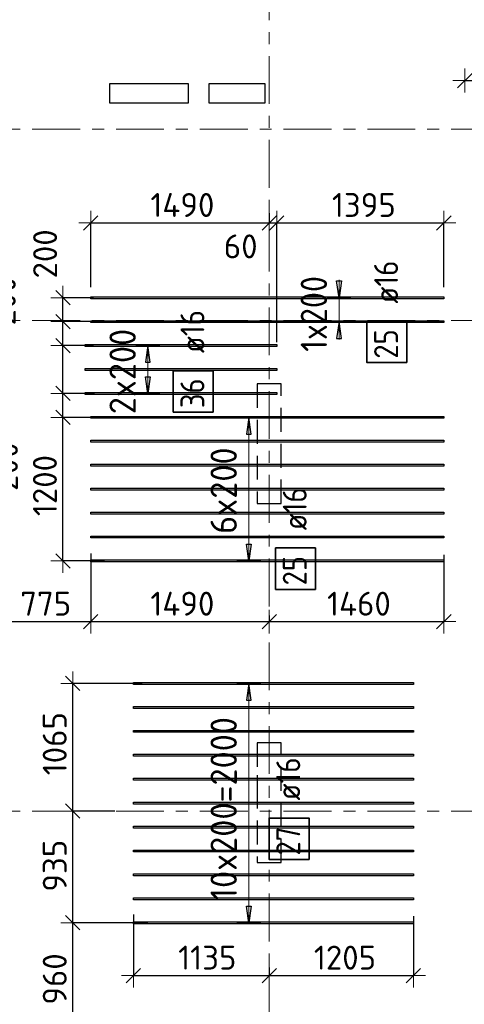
# Model space of a CAD drawing. Header units: metres. Extents: x -38 to 97, y -15 to 21.
# Tile 7 of 82: x 7.07 to 10.78, y 1.68 to 9.91. Entities that reach past the tile are written whole.
import ezdxf

# ---------------------------------------------------------------- set-up
doc = ezdxf.new("R2010")
doc.units = ezdxf.units.M
doc.header["$PDMODE"] = 65
for name, pattern in [('______11', [0.5, 0.4, -0.05, 0, -0.05]), ('______2', [0.27, 0.2, -0.07]), ('______5', [1.1, 0.8, -0.1, 0.1, -0.1])]:
    doc.linetypes.add(name, pattern=pattern)
for name, color, linetype, lineweight in [('XR$2$Осевая линия (1)', 7, '______5', 13), ('XR$3$Перекрытие (1)', 7, 'Continuous', 35), ('XR$3$Размерная линия (1)', 7, 'Continuous', 13)]:
    doc.layers.add(name, color=color, linetype=linetype, lineweight=lineweight)
doc.layers.add('XR$3$Арм.стержн.Доп. Арм верхн.зоны Х', color=7, linetype='Continuous', lineweight=35, true_color=0x8c8cff)
doc.layers.add('XR$5$Стена_ бетон несущ.', color=7, linetype='Continuous', lineweight=70, true_color=0xb4b496)
doc.styles.add('ISOCPEUR', font='txt')
doc.dimstyles.new('DIMSTYLE_3', dxfattribs={"dimtxt": 0.2, "dimasz": 0.2, "dimexe": 0, "dimexo": 0, "dimgap": 0.1, "dimtad": 2, "dimdec": 0, "dimlfac": 1000, "dimrnd": 5, "dimzin": 12, "dimdsep": 46, "dimtxsty": 'ISOCPEUR', "dimblk1": 'ALL_ML_STRICH', "dimblk2": 'ALL_ML_STRICH', "dimsah": 1, "dimcen": 0, "dimclrd": 7, "dimclre": 256, "dimclrt": 7, "dimadec": 0, "dimazin": 0, "dimtfac": 1, "dimtdec": 0, "dimtix": 1, "dimtmove": 2, "dimatfit": 3, "dimfxl": 0, "dimtzin": 0, "dimlwd": 0, "dimlwe": -3, "dimarcsym": 0})
doc.dimstyles.new('DIMSTYLE_6', dxfattribs={"dimtxt": 0.2, "dimasz": 0.2, "dimexe": 0, "dimexo": 0, "dimgap": 0.1, "dimtad": 2, "dimdec": 0, "dimlfac": 1000, "dimrnd": 5, "dimzin": 12, "dimdsep": 46, "dimtxsty": 'ISOCPEUR', "dimblk1": 'ALL_ML_STRICH', "dimblk2": 'ALL_ML_STRICH', "dimsah": 1, "dimcen": 0, "dimclrd": 7, "dimclre": 256, "dimclrt": 7, "dimadec": 0, "dimazin": 0, "dimtfac": 1, "dimtdec": 0, "dimtix": 1, "dimtmove": 2, "dimatfit": 3, "dimfxl": 0, "dimtvp": 1.2, "dimtzin": 0, "dimlwd": 0, "dimlwe": -3, "dimarcsym": 0})
doc.dimstyles.new('DIMSTYLE_7', dxfattribs={"dimtxt": 0.2, "dimasz": 0.2, "dimexe": 0, "dimexo": 0, "dimgap": 0.1, "dimtad": 0, "dimdec": 0, "dimlfac": 1000, "dimrnd": 5, "dimzin": 12, "dimdsep": 46, "dimtxsty": 'ISOCPEUR', "dimblk1": 'ALL_ML_STRICH', "dimblk2": 'ALL_ML_STRICH', "dimsah": 1, "dimcen": 0, "dimclrd": 7, "dimclre": 256, "dimclrt": 7, "dimadec": 0, "dimazin": 0, "dimtfac": 1, "dimtdec": 0, "dimtix": 1, "dimtmove": 2, "dimatfit": 3, "dimfxl": 0, "dimtvp": 1.2, "dimtzin": 0, "dimlwd": 0, "dimlwe": -3, "dimarcsym": 0})

# ---------------------------------------------------------------- blocks, each defined once
blk = doc.blocks.new('ALL_ML_STRICH')
at = {"color": 0, "linetype": 'ByBlock', "lineweight": -2}
for p, q in [((0, -0.5), (0, 0.5)), ((-1, 0), (0.5, 0)), ((-0.3, -0.3), (0.3, 0.3))]:
    blk.add_line(p, q, dxfattribs=at)
blk = doc.blocks.new('*D68')
at = {"layer": 'DEFPOINTS', "color": 7, "linetype": 'Continuous', "lineweight": 13, "transparency": 33554687}
for p in [(7.7164, 6.5906), (7.4257, 5.3906), (7.7943, 5.3906)]:
    blk.add_point(p, dxfattribs=at)
at = {"layer": 'XR$3$Размерная линия (1)', "color": 9, "linetype": 'Continuous', "lineweight": -2, "true_color": 0xc7c7c7, "transparency": 33554687}
for p, q in [((7.6964, 6.5906), (7.4257, 6.5906)), ((7.7743, 5.3906), (7.4257, 5.3906))]:
    blk.add_line(p, q, dxfattribs=at)
at = {"layer": 'XR$3$Размерная линия (1)', "color": 7, "linetype": 'Continuous', "lineweight": -2, "transparency": 33554687}
blk.add_line((7.4257, 5.3906), (7.4257, 6.5906), dxfattribs=at)
at = {"layer": 'XR$3$Размерная линия (1)', "color": 7, "linetype": 'Continuous', "lineweight": 13, "transparency": 33554687, "xscale": 0.2, "yscale": 0.2, "zscale": 0.2}
for p, rotation in [((7.4257, 6.5906), 90), ((7.4257, 5.3906), 270)]:
    blk.add_blockref('ALL_ML_STRICH', p, dxfattribs=dict(at, rotation=rotation))
at = {"layer": 'XR$3$Размерная линия (1)', "color": 7, "linetype": 'Continuous', "lineweight": 13, "transparency": 33554687, "insert": (7.2757, 6.0206), "char_height": 0.2, "width": 0.8, "attachment_point": 5, "rotation": 90, "style": 'ISOCPEUR'}
blk.add_mtext('\\A1;{1200}', dxfattribs=at)
blk = doc.blocks.new('*D69')
at = {"layer": 'DEFPOINTS', "color": 7, "linetype": 'Continuous', "lineweight": 13, "transparency": 33554687}
for p in [(7.7099, 6.7906), (7.4257, 6.5906), (7.7164, 6.5906)]:
    blk.add_point(p, dxfattribs=at)
at = {"layer": 'XR$3$Размерная линия (1)', "color": 9, "linetype": 'Continuous', "lineweight": -2, "true_color": 0xc7c7c7, "transparency": 33554687}
for p, q in [((7.6899, 6.7906), (7.4257, 6.7906)), ((7.6964, 6.5906), (7.4257, 6.5906))]:
    blk.add_line(p, q, dxfattribs=at)
at = {"layer": 'XR$3$Размерная линия (1)', "color": 7, "linetype": 'Continuous', "lineweight": -2, "transparency": 33554687}
blk.add_line((7.4257, 6.5906), (7.4257, 6.7906), dxfattribs=at)
at = {"layer": 'XR$3$Размерная линия (1)', "color": 7, "linetype": 'Continuous', "lineweight": 13, "transparency": 33554687, "xscale": 0.2, "yscale": 0.2, "zscale": 0.2}
for p, rotation in [((7.4257, 6.7906), 90), ((7.4257, 6.5906), 270)]:
    blk.add_blockref('ALL_ML_STRICH', p, dxfattribs=dict(at, rotation=rotation))
at = {"layer": 'XR$3$Размерная линия (1)', "color": 7, "linetype": 'Continuous', "lineweight": 13, "transparency": 33554687, "insert": (6.9496, 6.1801), "char_height": 0.2, "width": 0.6, "attachment_point": 5, "rotation": 90, "style": 'ISOCPEUR'}
blk.add_mtext('\\A1;{200}', dxfattribs=at)
blk = doc.blocks.new('*D70')
at = {"layer": 'DEFPOINTS', "color": 7, "linetype": 'Continuous', "lineweight": 13, "transparency": 33554687}
for p in [(7.7009, 7.1906), (7.4257, 6.7906), (7.7099, 6.7906)]:
    blk.add_point(p, dxfattribs=at)
at = {"layer": 'XR$3$Размерная линия (1)', "color": 9, "linetype": 'Continuous', "lineweight": -2, "true_color": 0xc7c7c7, "transparency": 33554687}
for p, q in [((7.6809, 7.1906), (7.4257, 7.1906)), ((7.6899, 6.7906), (7.4257, 6.7906))]:
    blk.add_line(p, q, dxfattribs=at)
at = {"layer": 'XR$3$Размерная линия (1)', "color": 7, "linetype": 'Continuous', "lineweight": -2, "transparency": 33554687}
blk.add_line((7.4257, 6.7906), (7.4257, 7.1906), dxfattribs=at)
at = {"layer": 'XR$3$Размерная линия (1)', "color": 7, "linetype": 'Continuous', "lineweight": 13, "transparency": 33554687, "xscale": 0.2, "yscale": 0.2, "zscale": 0.2}
for p, rotation in [((7.4257, 7.1906), 90), ((7.4257, 6.7906), 270)]:
    blk.add_blockref('ALL_ML_STRICH', p, dxfattribs=dict(at, rotation=rotation))
at = {"layer": 'XR$3$Размерная линия (1)', "color": 7, "linetype": 'Continuous', "lineweight": 13, "transparency": 33554687, "insert": (6.7927, 6.7597), "char_height": 0.2, "width": 0.6, "attachment_point": 5, "rotation": 90, "style": 'ISOCPEUR'}
blk.add_mtext('\\A1;{400}', dxfattribs=at)
blk = doc.blocks.new('*D71')
at = {"layer": 'DEFPOINTS', "color": 7, "linetype": 'Continuous', "lineweight": 13, "transparency": 33554687}
for p in [(7.7009, 7.3906), (7.4257, 7.1906), (7.7009, 7.1906)]:
    blk.add_point(p, dxfattribs=at)
at = {"layer": 'XR$3$Размерная линия (1)', "color": 9, "linetype": 'Continuous', "lineweight": -2, "true_color": 0xc7c7c7, "transparency": 33554687}
for p, q in [((7.6809, 7.3906), (7.4257, 7.3906)), ((7.6809, 7.1906), (7.4257, 7.1906))]:
    blk.add_line(p, q, dxfattribs=at)
at = {"layer": 'XR$3$Размерная линия (1)', "color": 7, "linetype": 'Continuous', "lineweight": -2, "transparency": 33554687}
blk.add_line((7.4257, 7.1906), (7.4257, 7.3906), dxfattribs=at)
at = {"layer": 'XR$3$Размерная линия (1)', "color": 7, "linetype": 'Continuous', "lineweight": 13, "transparency": 33554687, "xscale": 0.2, "yscale": 0.2, "zscale": 0.2}
for p, rotation in [((7.4257, 7.3906), 90), ((7.4257, 7.1906), 270)]:
    blk.add_blockref('ALL_ML_STRICH', p, dxfattribs=dict(at, rotation=rotation))
at = {"layer": 'XR$3$Размерная линия (1)', "color": 7, "linetype": 'Continuous', "lineweight": 13, "transparency": 33554687, "insert": (6.9317, 7.564), "char_height": 0.2, "width": 0.6, "attachment_point": 5, "rotation": 90, "style": 'ISOCPEUR'}
blk.add_mtext('\\A1;{200}', dxfattribs=at)
blk = doc.blocks.new('*D72')
at = {"layer": 'DEFPOINTS', "color": 7, "linetype": 'Continuous', "lineweight": 13, "transparency": 33554687}
for p in [(7.7009, 7.5906), (7.4257, 7.3906), (7.7009, 7.3906)]:
    blk.add_point(p, dxfattribs=at)
at = {"layer": 'XR$3$Размерная линия (1)', "color": 9, "linetype": 'Continuous', "lineweight": -2, "true_color": 0xc7c7c7, "transparency": 33554687}
for p, q in [((7.6809, 7.5906), (7.4257, 7.5906)), ((7.6809, 7.3906), (7.4257, 7.3906))]:
    blk.add_line(p, q, dxfattribs=at)
at = {"layer": 'XR$3$Размерная линия (1)', "color": 7, "linetype": 'Continuous', "lineweight": -2, "transparency": 33554687}
blk.add_line((7.4257, 7.3906), (7.4257, 7.5906), dxfattribs=at)
at = {"layer": 'XR$3$Размерная линия (1)', "color": 7, "linetype": 'Continuous', "lineweight": 13, "transparency": 33554687, "xscale": 0.2, "yscale": 0.2, "zscale": 0.2}
for p, rotation in [((7.4257, 7.5906), 90), ((7.4257, 7.3906), 270)]:
    blk.add_blockref('ALL_ML_STRICH', p, dxfattribs=dict(at, rotation=rotation))
at = {"layer": 'XR$3$Размерная линия (1)', "color": 7, "linetype": 'Continuous', "lineweight": 13, "transparency": 33554687, "insert": (7.2773, 7.9568), "char_height": 0.2, "width": 0.6, "attachment_point": 5, "rotation": 90, "style": 'ISOCPEUR'}
blk.add_mtext('\\A1;{200}', dxfattribs=at)
blk = doc.blocks.new('*D75')
at = {"layer": 'DEFPOINTS', "color": 7, "linetype": 'Continuous', "lineweight": 13, "transparency": 33554687}
for p in [(7.6584, 5.4737), (6.8857, 4.8831), (6.8857, 4.5149)]:
    blk.add_point(p, dxfattribs=at)
at = {"layer": 'XR$3$Размерная линия (1)', "color": 9, "linetype": 'Continuous', "lineweight": -2, "true_color": 0xc7c7c7, "transparency": 33554687}
for p, q in [((7.6584, 5.4537), (7.6584, 4.8831)), ((6.8857, 4.5349), (6.8857, 4.8831))]:
    blk.add_line(p, q, dxfattribs=at)
at = {"layer": 'XR$3$Размерная линия (1)', "color": 7, "linetype": 'Continuous', "lineweight": -2, "transparency": 33554687}
blk.add_line((6.8857, 4.8831), (7.6584, 4.8831), dxfattribs=at)
at = {"layer": 'XR$3$Размерная линия (1)', "color": 7, "linetype": 'Continuous', "lineweight": 13, "transparency": 33554687, "xscale": 0.2, "yscale": 0.2, "zscale": 0.2, "rotation": 180}
blk.add_blockref('ALL_ML_STRICH', (6.8857, 4.8831), dxfattribs=at)
at = {"layer": 'XR$3$Размерная линия (1)', "color": 7, "linetype": 'Continuous', "lineweight": 13, "transparency": 33554687, "xscale": 0.2, "yscale": 0.2, "zscale": 0.2}
blk.add_blockref('ALL_ML_STRICH', (7.6584, 4.8831), dxfattribs=at)
at = {"layer": 'XR$3$Размерная линия (1)', "color": 7, "linetype": 'Continuous', "lineweight": 13, "transparency": 33554687, "insert": (7.2821, 5.0331), "char_height": 0.2, "width": 0.6, "attachment_point": 5, "style": 'ISOCPEUR'}
blk.add_mtext('\\A1;{775}', dxfattribs=at)
blk = doc.blocks.new('*D76')
at = {"layer": 'DEFPOINTS', "color": 7, "linetype": 'Continuous', "lineweight": 13, "transparency": 33554687}
for p in [(7.6584, 5.4737), (9.15, 4.9547), (7.6584, 4.8831)]:
    blk.add_point(p, dxfattribs=at)
at = {"layer": 'XR$3$Размерная линия (1)', "color": 9, "linetype": 'Continuous', "lineweight": -2, "true_color": 0xc7c7c7, "transparency": 33554687}
for p, q in [((7.6584, 5.4537), (7.6584, 4.8831)), ((9.15, 4.9347), (9.15, 4.8831))]:
    blk.add_line(p, q, dxfattribs=at)
at = {"layer": 'XR$3$Размерная линия (1)', "color": 7, "linetype": 'Continuous', "lineweight": -2, "transparency": 33554687}
blk.add_line((7.6584, 4.8831), (9.15, 4.8831), dxfattribs=at)
at = {"layer": 'XR$3$Размерная линия (1)', "color": 7, "linetype": 'Continuous', "lineweight": 13, "transparency": 33554687, "xscale": 0.2, "yscale": 0.2, "zscale": 0.2, "rotation": 180}
blk.add_blockref('ALL_ML_STRICH', (7.6584, 4.8831), dxfattribs=at)
at = {"layer": 'XR$3$Размерная линия (1)', "color": 7, "linetype": 'Continuous', "lineweight": 13, "transparency": 33554687, "xscale": 0.2, "yscale": 0.2, "zscale": 0.2}
blk.add_blockref('ALL_ML_STRICH', (9.15, 4.8831), dxfattribs=at)
at = {"layer": 'XR$3$Размерная линия (1)', "color": 7, "linetype": 'Continuous', "lineweight": 13, "transparency": 33554687, "insert": (8.4242, 5.0331), "char_height": 0.2, "width": 0.8, "attachment_point": 5, "style": 'ISOCPEUR'}
blk.add_mtext('\\A1;{1490}', dxfattribs=at)
blk = doc.blocks.new('*D77')
at = {"layer": 'DEFPOINTS', "color": 7, "linetype": 'Continuous', "lineweight": 13, "transparency": 33554687}
for p in [(10.6084, 5.4607), (9.15, 4.9547), (9.15, 4.8831)]:
    blk.add_point(p, dxfattribs=at)
at = {"layer": 'XR$3$Размерная линия (1)', "color": 9, "linetype": 'Continuous', "lineweight": -2, "true_color": 0xc7c7c7, "transparency": 33554687}
for p, q in [((10.6084, 5.4407), (10.6084, 4.8831)), ((9.15, 4.9347), (9.15, 4.8831))]:
    blk.add_line(p, q, dxfattribs=at)
at = {"layer": 'XR$3$Размерная линия (1)', "color": 7, "linetype": 'Continuous', "lineweight": -2, "transparency": 33554687}
blk.add_line((9.15, 4.8831), (10.6084, 4.8831), dxfattribs=at)
at = {"layer": 'XR$3$Размерная линия (1)', "color": 7, "linetype": 'Continuous', "lineweight": 13, "transparency": 33554687, "xscale": 0.2, "yscale": 0.2, "zscale": 0.2, "rotation": 180}
blk.add_blockref('ALL_ML_STRICH', (9.15, 4.8831), dxfattribs=at)
at = {"layer": 'XR$3$Размерная линия (1)', "color": 7, "linetype": 'Continuous', "lineweight": 13, "transparency": 33554687, "xscale": 0.2, "yscale": 0.2, "zscale": 0.2}
blk.add_blockref('ALL_ML_STRICH', (10.6084, 4.8831), dxfattribs=at)
at = {"layer": 'XR$3$Размерная линия (1)', "color": 7, "linetype": 'Continuous', "lineweight": 13, "transparency": 33554687, "insert": (9.8992, 5.0331), "char_height": 0.2, "width": 0.8, "attachment_point": 5, "style": 'ISOCPEUR'}
blk.add_mtext('\\A1;{1460}', dxfattribs=at)
blk = doc.blocks.new('*D80')
at = {"layer": 'DEFPOINTS', "color": 7, "linetype": 'Continuous', "lineweight": 13, "transparency": 33554687}
for p in [(8.0146, 2.4541), (8.0146, 1.9247), (9.15, 1.9726)]:
    blk.add_point(p, dxfattribs=at)
at = {"layer": 'XR$3$Размерная линия (1)', "color": 9, "linetype": 'Continuous', "lineweight": -2, "true_color": 0xc7c7c7, "transparency": 33554687}
for p, q in [((8.0146, 2.4341), (8.0146, 1.9247)), ((9.15, 1.9926), (9.15, 1.9247))]:
    blk.add_line(p, q, dxfattribs=at)
at = {"layer": 'XR$3$Размерная линия (1)', "color": 7, "linetype": 'Continuous', "lineweight": -2, "transparency": 33554687}
blk.add_line((8.0146, 1.9247), (9.15, 1.9247), dxfattribs=at)
at = {"layer": 'XR$3$Размерная линия (1)', "color": 7, "linetype": 'Continuous', "lineweight": 13, "transparency": 33554687, "xscale": 0.2, "yscale": 0.2, "zscale": 0.2, "rotation": 180}
blk.add_blockref('ALL_ML_STRICH', (8.0146, 1.9247), dxfattribs=at)
at = {"layer": 'XR$3$Размерная линия (1)', "color": 7, "linetype": 'Continuous', "lineweight": 13, "transparency": 33554687, "xscale": 0.2, "yscale": 0.2, "zscale": 0.2}
blk.add_blockref('ALL_ML_STRICH', (9.15, 1.9247), dxfattribs=at)
at = {"layer": 'XR$3$Размерная линия (1)', "color": 7, "linetype": 'Continuous', "lineweight": 13, "transparency": 33554687, "insert": (8.6323, 2.0747), "char_height": 0.2, "width": 0.8, "attachment_point": 5, "style": 'ISOCPEUR'}
blk.add_mtext('\\A1;{1135}', dxfattribs=at)
blk = doc.blocks.new('*D81')
at = {"layer": 'DEFPOINTS', "color": 7, "linetype": 'Continuous', "lineweight": 13, "transparency": 33554687}
for p in [(10.3546, 2.4414), (9.15, 1.9726), (9.15, 1.9247)]:
    blk.add_point(p, dxfattribs=at)
at = {"layer": 'XR$3$Размерная линия (1)', "color": 9, "linetype": 'Continuous', "lineweight": -2, "true_color": 0xc7c7c7, "transparency": 33554687}
for p, q in [((10.3546, 2.4214), (10.3546, 1.9247)), ((9.15, 1.9926), (9.15, 1.9247))]:
    blk.add_line(p, q, dxfattribs=at)
at = {"layer": 'XR$3$Размерная линия (1)', "color": 7, "linetype": 'Continuous', "lineweight": -2, "transparency": 33554687}
blk.add_line((9.15, 1.9247), (10.3546, 1.9247), dxfattribs=at)
at = {"layer": 'XR$3$Размерная линия (1)', "color": 7, "linetype": 'Continuous', "lineweight": 13, "transparency": 33554687, "xscale": 0.2, "yscale": 0.2, "zscale": 0.2, "rotation": 180}
blk.add_blockref('ALL_ML_STRICH', (9.15, 1.9247), dxfattribs=at)
at = {"layer": 'XR$3$Размерная линия (1)', "color": 7, "linetype": 'Continuous', "lineweight": 13, "transparency": 33554687, "xscale": 0.2, "yscale": 0.2, "zscale": 0.2}
blk.add_blockref('ALL_ML_STRICH', (10.3546, 1.9247), dxfattribs=at)
at = {"layer": 'XR$3$Размерная линия (1)', "color": 7, "linetype": 'Continuous', "lineweight": 13, "transparency": 33554687, "insert": (9.7823, 2.0747), "char_height": 0.2, "width": 0.8, "attachment_point": 5, "style": 'ISOCPEUR'}
blk.add_mtext('\\A1;{1205}', dxfattribs=at)
blk = doc.blocks.new('*D82')
at = {"layer": 'DEFPOINTS', "color": 7, "linetype": 'Continuous', "lineweight": 13, "transparency": 33554687}
for p in [(9.15, 8.2772), (7.6584, 8.2156), (7.6584, 7.6586)]:
    blk.add_point(p, dxfattribs=at)
at = {"layer": 'XR$3$Размерная линия (1)', "color": 9, "linetype": 'Continuous', "lineweight": -2, "true_color": 0xc7c7c7, "transparency": 33554687}
for p, q in [((9.15, 8.2972), (9.15, 8.2156)), ((7.6584, 7.6786), (7.6584, 8.2156))]:
    blk.add_line(p, q, dxfattribs=at)
at = {"layer": 'XR$3$Размерная линия (1)', "color": 7, "linetype": 'Continuous', "lineweight": -2, "transparency": 33554687}
blk.add_line((7.6584, 8.2156), (9.15, 8.2156), dxfattribs=at)
at = {"layer": 'XR$3$Размерная линия (1)', "color": 7, "linetype": 'Continuous', "lineweight": 13, "transparency": 33554687, "xscale": 0.2, "yscale": 0.2, "zscale": 0.2, "rotation": 180}
blk.add_blockref('ALL_ML_STRICH', (7.6584, 8.2156), dxfattribs=at)
at = {"layer": 'XR$3$Размерная линия (1)', "color": 7, "linetype": 'Continuous', "lineweight": 13, "transparency": 33554687, "xscale": 0.2, "yscale": 0.2, "zscale": 0.2}
blk.add_blockref('ALL_ML_STRICH', (9.15, 8.2156), dxfattribs=at)
at = {"layer": 'XR$3$Размерная линия (1)', "color": 7, "linetype": 'Continuous', "lineweight": 13, "transparency": 33554687, "insert": (8.4242, 8.3656), "char_height": 0.2, "width": 0.8, "attachment_point": 5, "style": 'ISOCPEUR'}
blk.add_mtext('\\A1;{1490}', dxfattribs=at)
blk = doc.blocks.new('*D83')
at = {"layer": 'DEFPOINTS', "color": 7, "linetype": 'Continuous', "lineweight": 13, "transparency": 33554687}
for p in [(9.15, 8.2772), (9.15, 8.2156), (9.2118, 7.1996)]:
    blk.add_point(p, dxfattribs=at)
at = {"layer": 'XR$3$Размерная линия (1)', "color": 9, "linetype": 'Continuous', "lineweight": -2, "true_color": 0xc7c7c7, "transparency": 33554687}
for p, q in [((9.15, 8.2972), (9.15, 8.2156)), ((9.2118, 7.2196), (9.2118, 8.2156))]:
    blk.add_line(p, q, dxfattribs=at)
at = {"layer": 'XR$3$Размерная линия (1)', "color": 7, "linetype": 'Continuous', "lineweight": -2, "transparency": 33554687}
blk.add_line((9.15, 8.2156), (9.2118, 8.2156), dxfattribs=at)
at = {"layer": 'XR$3$Размерная линия (1)', "color": 7, "linetype": 'Continuous', "lineweight": 13, "transparency": 33554687, "xscale": 0.2, "yscale": 0.2, "zscale": 0.2}
blk.add_blockref('ALL_ML_STRICH', (9.2118, 8.2156), dxfattribs=at)
at = {"layer": 'XR$3$Размерная линия (1)', "color": 7, "linetype": 'Continuous', "lineweight": 13, "transparency": 33554687, "xscale": 0.2, "yscale": 0.2, "zscale": 0.2, "rotation": 180}
blk.add_blockref('ALL_ML_STRICH', (9.15, 8.2156), dxfattribs=at)
at = {"layer": 'XR$3$Размерная линия (1)', "color": 7, "linetype": 'Continuous', "lineweight": 13, "transparency": 33554687, "insert": (8.9113, 8.0195), "char_height": 0.2, "width": 0.4, "attachment_point": 5, "style": 'ISOCPEUR'}
blk.add_mtext('\\A1;{60}', dxfattribs=at)
blk = doc.blocks.new('*D84')
at = {"layer": 'DEFPOINTS', "color": 7, "linetype": 'Continuous', "lineweight": 13, "transparency": 33554687}
for p in [(9.2118, 8.2156), (10.6084, 7.6586), (9.2118, 7.1996)]:
    blk.add_point(p, dxfattribs=at)
at = {"layer": 'XR$3$Размерная линия (1)', "color": 9, "linetype": 'Continuous', "lineweight": -2, "true_color": 0xc7c7c7, "transparency": 33554687}
for p, q in [((9.2118, 7.2196), (9.2118, 8.2156)), ((10.6084, 7.6786), (10.6084, 8.2156))]:
    blk.add_line(p, q, dxfattribs=at)
at = {"layer": 'XR$3$Размерная линия (1)', "color": 7, "linetype": 'Continuous', "lineweight": -2, "transparency": 33554687}
blk.add_line((9.2118, 8.2156), (10.6084, 8.2156), dxfattribs=at)
at = {"layer": 'XR$3$Размерная линия (1)', "color": 7, "linetype": 'Continuous', "lineweight": 13, "transparency": 33554687, "xscale": 0.2, "yscale": 0.2, "zscale": 0.2, "rotation": 180}
blk.add_blockref('ALL_ML_STRICH', (9.2118, 8.2156), dxfattribs=at)
at = {"layer": 'XR$3$Размерная линия (1)', "color": 7, "linetype": 'Continuous', "lineweight": 13, "transparency": 33554687, "xscale": 0.2, "yscale": 0.2, "zscale": 0.2}
blk.add_blockref('ALL_ML_STRICH', (10.6084, 8.2156), dxfattribs=at)
at = {"layer": 'XR$3$Размерная линия (1)', "color": 7, "linetype": 'Continuous', "lineweight": 13, "transparency": 33554687, "insert": (9.9401, 8.3656), "char_height": 0.2, "width": 0.8, "attachment_point": 5, "style": 'ISOCPEUR'}
blk.add_mtext('\\A1;{1395}', dxfattribs=at)
blk = doc.blocks.new('*D91')
at = {"layer": 'DEFPOINTS', "color": 7, "linetype": 'Continuous', "lineweight": 13, "transparency": 33554687}
for p in [(8.1561, 2.3663), (7.5076, 1.4064), (7.8804, 1.4064)]:
    blk.add_point(p, dxfattribs=at)
at = {"layer": 'XR$3$Размерная линия (1)', "color": 9, "linetype": 'Continuous', "lineweight": -2, "true_color": 0xc7c7c7, "transparency": 33554687}
for p, q in [((8.1361, 2.3663), (7.5076, 2.3663)), ((7.8604, 1.4064), (7.5076, 1.4064))]:
    blk.add_line(p, q, dxfattribs=at)
at = {"layer": 'XR$3$Размерная линия (1)', "color": 7, "linetype": 'Continuous', "lineweight": -2, "transparency": 33554687}
blk.add_line((7.5076, 1.4064), (7.5076, 2.3663), dxfattribs=at)
at = {"layer": 'XR$3$Размерная линия (1)', "color": 7, "linetype": 'Continuous', "lineweight": 13, "transparency": 33554687, "xscale": 0.2, "yscale": 0.2, "zscale": 0.2}
for p, rotation in [((7.5076, 2.3663), 90), ((7.5076, 1.4064), 270)]:
    blk.add_blockref('ALL_ML_STRICH', p, dxfattribs=dict(at, rotation=rotation))
at = {"layer": 'XR$3$Размерная линия (1)', "color": 7, "linetype": 'Continuous', "lineweight": 13, "transparency": 33554687, "insert": (7.3576, 1.8963), "char_height": 0.2, "width": 0.6, "attachment_point": 5, "rotation": 90, "style": 'ISOCPEUR'}
blk.add_mtext('\\A1;{960}', dxfattribs=at)
blk = doc.blocks.new('*D92')
at = {"layer": 'DEFPOINTS', "color": 7, "linetype": 'Continuous', "lineweight": 13, "transparency": 33554687}
for p in [(7.8804, 3.3), (7.5076, 2.3663), (8.1561, 2.3663)]:
    blk.add_point(p, dxfattribs=at)
at = {"layer": 'XR$3$Размерная линия (1)', "color": 9, "linetype": 'Continuous', "lineweight": -2, "true_color": 0xc7c7c7, "transparency": 33554687}
for p, q in [((7.8604, 3.3), (7.5076, 3.3)), ((8.1361, 2.3663), (7.5076, 2.3663))]:
    blk.add_line(p, q, dxfattribs=at)
at = {"layer": 'XR$3$Размерная линия (1)', "color": 7, "linetype": 'Continuous', "lineweight": -2, "transparency": 33554687}
blk.add_line((7.5076, 2.3663), (7.5076, 3.3), dxfattribs=at)
at = {"layer": 'XR$3$Размерная линия (1)', "color": 7, "linetype": 'Continuous', "lineweight": 13, "transparency": 33554687, "xscale": 0.2, "yscale": 0.2, "zscale": 0.2}
for p, rotation in [((7.5076, 3.3), 90), ((7.5076, 2.3663), 270)]:
    blk.add_blockref('ALL_ML_STRICH', p, dxfattribs=dict(at, rotation=rotation))
at = {"layer": 'XR$3$Размерная линия (1)', "color": 7, "linetype": 'Continuous', "lineweight": 13, "transparency": 33554687, "insert": (7.3576, 2.8431), "char_height": 0.2, "width": 0.6, "attachment_point": 5, "rotation": 90, "style": 'ISOCPEUR'}
blk.add_mtext('\\A1;{935}', dxfattribs=at)
blk = doc.blocks.new('*D93')
at = {"layer": 'DEFPOINTS', "color": 7, "linetype": 'Continuous', "lineweight": 13, "transparency": 33554687}
for p in [(8.1075, 4.3663), (7.5076, 3.3), (7.8804, 3.3)]:
    blk.add_point(p, dxfattribs=at)
at = {"layer": 'XR$3$Размерная линия (1)', "color": 9, "linetype": 'Continuous', "lineweight": -2, "true_color": 0xc7c7c7, "transparency": 33554687}
for p, q in [((8.0875, 4.3663), (7.5076, 4.3663)), ((7.8604, 3.3), (7.5076, 3.3))]:
    blk.add_line(p, q, dxfattribs=at)
at = {"layer": 'XR$3$Размерная линия (1)', "color": 7, "linetype": 'Continuous', "lineweight": -2, "transparency": 33554687}
blk.add_line((7.5076, 3.3), (7.5076, 4.3663), dxfattribs=at)
at = {"layer": 'XR$3$Размерная линия (1)', "color": 7, "linetype": 'Continuous', "lineweight": 13, "transparency": 33554687, "xscale": 0.2, "yscale": 0.2, "zscale": 0.2}
for p, rotation in [((7.5076, 4.3663), 90), ((7.5076, 3.3), 270)]:
    blk.add_blockref('ALL_ML_STRICH', p, dxfattribs=dict(at, rotation=rotation))
at = {"layer": 'XR$3$Размерная линия (1)', "color": 7, "linetype": 'Continuous', "lineweight": 13, "transparency": 33554687, "insert": (7.3576, 3.8631), "char_height": 0.2, "width": 0.8, "attachment_point": 5, "rotation": 90, "style": 'ISOCPEUR'}
blk.add_mtext('\\A1;{1065}', dxfattribs=at)
blk = doc.blocks.new('*D378')
at = {"layer": 'DEFPOINTS', "color": 7, "linetype": 'Continuous', "lineweight": 13, "transparency": 33554687}
for p in [(10.7838, 9.4051), (10.7838, 9.3917), (12.6, 9.3859)]:
    blk.add_point(p, dxfattribs=at)
at = {"layer": 'XR$3$Размерная линия (1)', "color": 9, "linetype": 'Continuous', "lineweight": -2, "true_color": 0xc7c7c7, "transparency": 33554687}
for p, q in [((10.7838, 9.4117), (10.7838, 9.4051)), ((12.6, 9.4059), (12.6, 9.4051))]:
    blk.add_line(p, q, dxfattribs=at)
at = {"layer": 'XR$3$Размерная линия (1)', "color": 7, "linetype": 'Continuous', "lineweight": -2, "transparency": 33554687}
blk.add_line((10.7838, 9.4051), (12.6, 9.4051), dxfattribs=at)
at = {"layer": 'XR$3$Размерная линия (1)', "color": 7, "linetype": 'Continuous', "lineweight": 13, "transparency": 33554687, "xscale": 0.2, "yscale": 0.2, "zscale": 0.2, "rotation": 180}
blk.add_blockref('ALL_ML_STRICH', (10.7838, 9.4051), dxfattribs=at)
at = {"layer": 'XR$3$Размерная линия (1)', "color": 7, "linetype": 'Continuous', "lineweight": 13, "transparency": 33554687, "xscale": 0.2, "yscale": 0.2, "zscale": 0.2}
blk.add_blockref('ALL_ML_STRICH', (12.6, 9.4051), dxfattribs=at)
at = {"layer": 'XR$3$Размерная линия (1)', "color": 7, "linetype": 'Continuous', "lineweight": 13, "transparency": 33554687, "insert": (11.7419, 9.5551), "char_height": 0.2, "width": 0.8, "attachment_point": 5, "style": 'ISOCPEUR'}
blk.add_mtext('\\A1;{1815}', dxfattribs=at)

msp = doc.modelspace()

# ---------------------------------------------------------------- linework, layer by layer
at = {"layer": 'XR$2$Осевая линия (1)', "color": 253, "linetype": '______11', "lineweight": 13, "true_color": 0xa0a0a0, "transparency": 33554687}
for p, q in [((9.15, -3.39), (9.15, 19.78)), ((-2.63, 9), (62.6, 9)), ((-2.63, 7.4), (62.6, 7.4)), ((-2.63, 3.3), (62.6, 3.3))]:
    msp.add_line(p, q, dxfattribs=at)
at = {"layer": 'XR$3$Арм.стержн.Доп. Арм верхн.зоны Х', "color": 7, "linetype": 'Continuous', "lineweight": 13, "transparency": 33554687}
for p, q in [((9.7326, 7.5906), (9.7326, 7.7406)), ((9.7326, 7.3906), (9.7326, 7.5906)), ((9.7326, 7.3906), (9.7326, 7.2406)), ((8.135, 7.1906), (8.135, 7.1906)), ((8.135, 6.7906), (8.135, 7.1906)), ((8.135, 6.7906), (8.135, 6.7906)), ((8.9793, 6.5906), (8.9793, 6.5906)), ((8.9793, 5.3906), (8.9793, 6.5906)), ((8.9793, 5.3906), (8.9793, 5.3906)), ((8.9793, 4.3663), (8.9793, 4.3663)), ((8.9793, 2.3663), (8.9793, 4.3663)), ((8.9793, 2.3663), (8.9793, 2.3663))]:
    msp.add_line(p, q, dxfattribs=at)
at = {"layer": 'XR$3$Арм.стержн.Доп. Арм верхн.зоны Х', "color": 7, "linetype": 'Continuous', "lineweight": 25, "transparency": 33554687}
for p, q in [((9.7326, 7.5906), (9.7126, 7.7306)), ((9.7126, 7.7306), (9.7526, 7.7306)), ((9.7526, 7.7306), (9.7326, 7.5906)), ((9.7326, 7.3906), (9.7126, 7.2506)), ((9.7526, 7.2506), (9.7326, 7.3906)), ((9.7126, 7.2506), (9.7526, 7.2506)), ((8.135, 7.1906), (8.115, 7.0506)), ((8.155, 7.0506), (8.135, 7.1906)), ((8.115, 7.0506), (8.155, 7.0506)), ((8.135, 6.7906), (8.115, 6.9306)), ((8.115, 6.9306), (8.155, 6.9306)), ((8.155, 6.9306), (8.135, 6.7906)), ((8.9793, 6.5906), (8.9593, 6.4506)), ((8.9993, 6.4506), (8.9793, 6.5906)), ((8.9593, 6.4506), (8.9993, 6.4506)), ((8.9793, 5.3906), (8.9593, 5.5306)), ((8.9593, 5.5306), (8.9993, 5.5306)), ((8.9993, 5.5306), (8.9793, 5.3906)), ((8.9793, 4.3663), (8.9593, 4.2263)), ((8.9993, 4.2263), (8.9793, 4.3663)), ((8.9593, 4.2263), (8.9993, 4.2263)), ((8.9793, 2.3663), (8.9593, 2.5063)), ((8.9593, 2.5063), (8.9993, 2.5063)), ((8.9993, 2.5063), (8.9793, 2.3663))]:
    msp.add_line(p, q, dxfattribs=at)
at = {"layer": 'XR$3$Арм.стержн.Доп. Арм верхн.зоны Х', "color": 253, "linetype": 'Continuous', "lineweight": -3, "true_color": 0xa0a0a0, "transparency": 33554687}
for p, q in [((9.7326, 7.5906), (9.6326, 7.5906)), ((9.7326, 7.5906), (9.8326, 7.5906)), ((9.7326, 7.3906), (9.6326, 7.3906)), ((9.7326, 7.3906), (9.8326, 7.3906)), ((8.135, 7.1906), (8.035, 7.1906)), ((8.135, 7.1906), (8.235, 7.1906)), ((8.135, 6.7906), (8.035, 6.7906)), ((8.135, 6.7906), (8.235, 6.7906)), ((8.9793, 6.5906), (8.8793, 6.5906)), ((8.9793, 6.5906), (9.0793, 6.5906)), ((8.9793, 5.3906), (8.8793, 5.3906)), ((8.9793, 5.3906), (9.0793, 5.3906)), ((8.9793, 4.3663), (8.8793, 4.3663)), ((8.9793, 4.3663), (9.0793, 4.3663)), ((8.9793, 2.3663), (8.8793, 2.3663)), ((8.9793, 2.3663), (9.0793, 2.3663))]:
    msp.add_line(p, q, dxfattribs=at)
at = {"layer": 'XR$3$Арм.стержн.Доп. Арм верхн.зоны Х', "color": 7, "linetype": 'Continuous', "lineweight": 25, "transparency": 33554687}
for points in [[(10.6084, 7.5826), (7.6584, 7.5826), (7.6584, 7.5986), (10.6084, 7.5986), (10.6084, 7.5826)], [(10.6084, 7.3826), (7.6584, 7.3826), (7.6584, 7.3986), (10.6084, 7.3986), (10.6084, 7.3826)], [(9.2118, 7.1826), (7.6118, 7.1826), (7.6118, 7.1986), (9.2118, 7.1986), (9.2118, 7.1826)], [(9.2118, 6.9826), (7.6118, 6.9826), (7.6118, 6.9986), (9.2118, 6.9986), (9.2118, 6.9826)], [(9.2118, 6.7826), (7.6118, 6.7826), (7.6118, 6.7986), (9.2118, 6.7986), (9.2118, 6.7826)], [(10.6084, 6.5826), (7.6584, 6.5826), (7.6584, 6.5986), (10.6084, 6.5986), (10.6084, 6.5826)], [(10.6084, 6.3826), (7.6584, 6.3826), (7.6584, 6.3986), (10.6084, 6.3986), (10.6084, 6.3826)], [(10.6084, 6.1826), (7.6584, 6.1826), (7.6584, 6.1986), (10.6084, 6.1986), (10.6084, 6.1826)], [(10.6084, 5.9826), (7.6584, 5.9826), (7.6584, 5.9986), (10.6084, 5.9986), (10.6084, 5.9826)], [(10.6084, 5.7826), (7.6584, 5.7826), (7.6584, 5.7986), (10.6084, 5.7986), (10.6084, 5.7826)], [(10.6084, 5.5826), (7.6584, 5.5826), (7.6584, 5.5986), (10.6084, 5.5986), (10.6084, 5.5826)], [(10.6084, 5.3826), (7.6584, 5.3826), (7.6584, 5.3986), (10.6084, 5.3986), (10.6084, 5.3826)], [(10.3546, 4.3583), (8.0146, 4.3583), (8.0146, 4.3743), (10.3546, 4.3743), (10.3546, 4.3583)], [(10.3546, 4.1583), (8.0146, 4.1583), (8.0146, 4.1743), (10.3546, 4.1743), (10.3546, 4.1583)], [(10.3546, 3.9583), (8.0146, 3.9583), (8.0146, 3.9743), (10.3546, 3.9743), (10.3546, 3.9583)], [(10.3546, 3.7583), (8.0146, 3.7583), (8.0146, 3.7743), (10.3546, 3.7743), (10.3546, 3.7583)], [(10.3546, 3.5583), (8.0146, 3.5583), (8.0146, 3.5743), (10.3546, 3.5743), (10.3546, 3.5583)], [(10.3546, 3.3583), (8.0146, 3.3583), (8.0146, 3.3743), (10.3546, 3.3743), (10.3546, 3.3583)], [(10.3546, 3.1583), (8.0146, 3.1583), (8.0146, 3.1743), (10.3546, 3.1743), (10.3546, 3.1583)], [(10.3546, 2.9583), (8.0146, 2.9583), (8.0146, 2.9743), (10.3546, 2.9743), (10.3546, 2.9583)], [(10.3546, 2.7583), (8.0146, 2.7583), (8.0146, 2.7743), (10.3546, 2.7743), (10.3546, 2.7583)], [(10.3546, 2.5583), (8.0146, 2.5583), (8.0146, 2.5743), (10.3546, 2.5743), (10.3546, 2.5583)], [(10.3546, 2.3583), (8.0146, 2.3583), (8.0146, 2.3743), (10.3546, 2.3743), (10.3546, 2.3583)]]:
    msp.add_lwpolyline(points, dxfattribs=at)
at = {"layer": 'XR$3$Арм.стержн.Доп. Арм верхн.зоны Х', "color": 7, "linetype": 'Continuous', "lineweight": 35, "transparency": 33554687}
for points in [[(10.2992, 7.0478), (10.2992, 7.3944), (9.9659, 7.3944), (9.9659, 7.0478), (10.2992, 7.0478)], [(8.6814, 6.6342), (8.6814, 6.9808), (8.3481, 6.9808), (8.3481, 6.6342), (8.6814, 6.6342)], [(9.5361, 5.1529), (9.5361, 5.4996), (9.2028, 5.4996), (9.2028, 5.1529), (9.5361, 5.1529)], [(9.4821, 2.8951), (9.4821, 3.2417), (9.1488, 3.2417), (9.1488, 2.8951), (9.4821, 2.8951)]]:
    msp.add_lwpolyline(points, dxfattribs=at)
at = {"layer": 'XR$3$Перекрытие (1)', "color": 7, "linetype": 'Continuous', "lineweight": 25, "transparency": 33554687}
for p, q in [((7.8156, 9.3795), (7.8156, 9.2195)), ((8.4756, 9.3795), (7.8156, 9.3795)), ((8.4756, 9.2195), (8.4756, 9.3795)), ((8.6449, 9.3795), (8.6449, 9.2195)), ((9.1149, 9.3795), (8.6449, 9.3795)), ((9.1149, 9.2195), (9.1149, 9.3795)), ((7.8156, 9.2195), (8.4756, 9.2195)), ((8.6449, 9.2195), (9.1149, 9.2195))]:
    msp.add_line(p, q, dxfattribs=at)
at = {"layer": 'XR$5$Стена_ бетон несущ.', "color": 253, "linetype": '______2', "lineweight": -3, "true_color": 0xa0a0a0, "transparency": 33554687}
for p, q in [((9.05, 6.87), (9.05, 5.87)), ((9.25, 6.87), (9.05, 6.87)), ((9.25, 5.87), (9.25, 6.87)), ((9.05, 5.87), (9.25, 5.87)), ((9.05, 3.87), (9.05, 3.601)), ((9.25, 3.87), (9.05, 3.87)), ((9.25, 3.8092), (9.25, 3.87)), ((9.25, 2.87), (9.25, 3.8092)), ((9.05, 3.601), (9.05, 3.521)), ((9.05, 3.521), (9.05, 2.87)), ((9.05, 2.87), (9.25, 2.87))]:
    msp.add_line(p, q, dxfattribs=at)

# ---------------------------------------------------------------- texts
at = {"layer": 'XR$3$Арм.стержн.Доп. Арм верхн.зоны Х', "color": 7, "linetype": 'Continuous', "lineweight": 13, "transparency": 33554687, "char_height": 0.22, "attachment_point": 7, "rotation": 90, "style": 'ISOCPEUR'}
for s, insert, width in [('\\W0.89;1x200', (9.6326, 7.1386), 0.823552), ('\\W0.95;2x200', (8.035, 6.6166), 0.873359), ('\\W0.95;6x200', (8.8793, 5.6166), 0.873359), ('\\W0.95;10x200=2000', (8.8793, 2.5523), 1.753129)]:
    msp.add_mtext(s, dxfattribs=dict(at, insert=insert, width=width))
at = {"layer": 'XR$3$Арм.стержн.Доп. Арм верхн.зоны Х', "color": 7, "linetype": 'Continuous', "lineweight": 25, "transparency": 33554687, "char_height": 0.2, "attachment_point": 7, "rotation": 90, "style": 'ISOCPEUR'}
for s, insert, width in [('\\W0.89; ø16 ', (10.2259, 7.4278), 0.749105), ('\\W0.89; ø16 ', (8.6081, 7.0142), 0.749105), ('\\W0.87;25', (10.2259, 7.0811), 0.367208), ('\\W0.87;36', (8.6081, 6.6675), 0.367208), ('\\W0.89; ø16 ', (9.4628, 5.5329), 0.749105), ('\\W0.87;25', (9.4628, 5.1862), 0.367208), ('\\W0.89; ø16 ', (9.4088, 3.2751), 0.749105), ('\\W0.87;27', (9.4088, 2.9284), 0.367208)]:
    msp.add_mtext(s, dxfattribs=dict(at, insert=insert, width=width))

# ---------------------------------------------------------------- dimensions: what is measured, and where the dimension line sits
at = {"layer": 'XR$3$Размерная линия (1)', "color": 7, "linetype": 'Continuous', "lineweight": 13, "transparency": 33554687}
for base, p1, p2, dimstyle, picture, middle in [((12.6, 9.4051), (10.7838, 9.4117), (12.6, 9.4059), 'DIMSTYLE_3', '*D378', (11.7419, 9.5551)), ((9.15, 8.2156), (7.6584, 7.6786), (9.15, 8.2972), 'DIMSTYLE_3', '*D82', (8.4242, 8.3656)), ((10.6084, 8.2156), (9.2118, 7.2196), (10.6084, 7.6786), 'DIMSTYLE_3', '*D84', (9.9401, 8.3656)), ((9.2118, 8.2156), (9.15, 8.2972), (9.2118, 7.2196), 'DIMSTYLE_7', '*D83', (8.9113, 8.0195)), ((7.6584, 4.8831), (6.8857, 4.5349), (7.6584, 5.4537), 'DIMSTYLE_3', '*D75', (7.2821, 5.0331)), ((9.15, 4.8831), (7.6584, 5.4537), (9.15, 4.9347), 'DIMSTYLE_3', '*D76', (8.4242, 5.0331)), ((10.6084, 4.8831), (9.15, 4.9347), (10.6084, 5.4407), 'DIMSTYLE_3', '*D77', (9.8992, 5.0331)), ((9.15, 1.9247), (8.0146, 2.4341), (9.15, 1.9926), 'DIMSTYLE_3', '*D80', (8.6323, 2.0747)), ((10.3546, 1.9247), (9.15, 1.9926), (10.3546, 2.4214), 'DIMSTYLE_3', '*D81', (9.7823, 2.0747))]:
    dim = msp.add_linear_dim(base=base, p1=p1, p2=p2, dimstyle=dimstyle, override={"dimpost": '<>', "dimclrd": 7, "dimclre": 9, "dimclrt": 7, "dimlwd": 0, "dimlwe": 65533}, dxfattribs=at)
    dim.commit()
    dim.dimension.update_dxf_attribs({"geometry": picture, "text_midpoint": middle, "dimtype": 160})
for base, p1, p2, dimstyle, picture, middle in [((7.4257, 7.5906), (7.6809, 7.3906), (7.6809, 7.5906), 'DIMSTYLE_6', '*D72', (7.2773, 7.9568)), ((7.4257, 7.3906), (7.6809, 7.1906), (7.6809, 7.3906), 'DIMSTYLE_6', '*D71', (6.9317, 7.564)), ((7.4257, 7.1906), (7.6899, 6.7906), (7.6809, 7.1906), 'DIMSTYLE_6', '*D70', (6.7927, 6.7597)), ((7.4257, 6.7906), (7.6964, 6.5906), (7.6899, 6.7906), 'DIMSTYLE_6', '*D69', (6.9496, 6.1801)), ((7.4257, 6.5906), (7.7743, 5.3906), (7.6964, 6.5906), 'DIMSTYLE_3', '*D68', (7.2757, 6.0206)), ((7.5076, 4.3663), (7.8604, 3.3), (8.0875, 4.3663), 'DIMSTYLE_3', '*D93', (7.3576, 3.8631)), ((7.5076, 3.3), (8.1361, 2.3663), (7.8604, 3.3), 'DIMSTYLE_3', '*D92', (7.3576, 2.8431)), ((7.5076, 2.3663), (7.8604, 1.4064), (8.1361, 2.3663), 'DIMSTYLE_3', '*D91', (7.3576, 1.8963))]:
    dim = msp.add_linear_dim(base=base, p1=p1, p2=p2, angle=90, dimstyle=dimstyle, override={"dimpost": '<>', "dimclrd": 7, "dimclre": 9, "dimclrt": 7, "dimlwd": 0, "dimlwe": 65533}, dxfattribs=at)
    dim.commit()
    dim.dimension.update_dxf_attribs({"geometry": picture, "text_midpoint": middle, "dimtype": 160})

doc.saveas('drawing.dxf')
